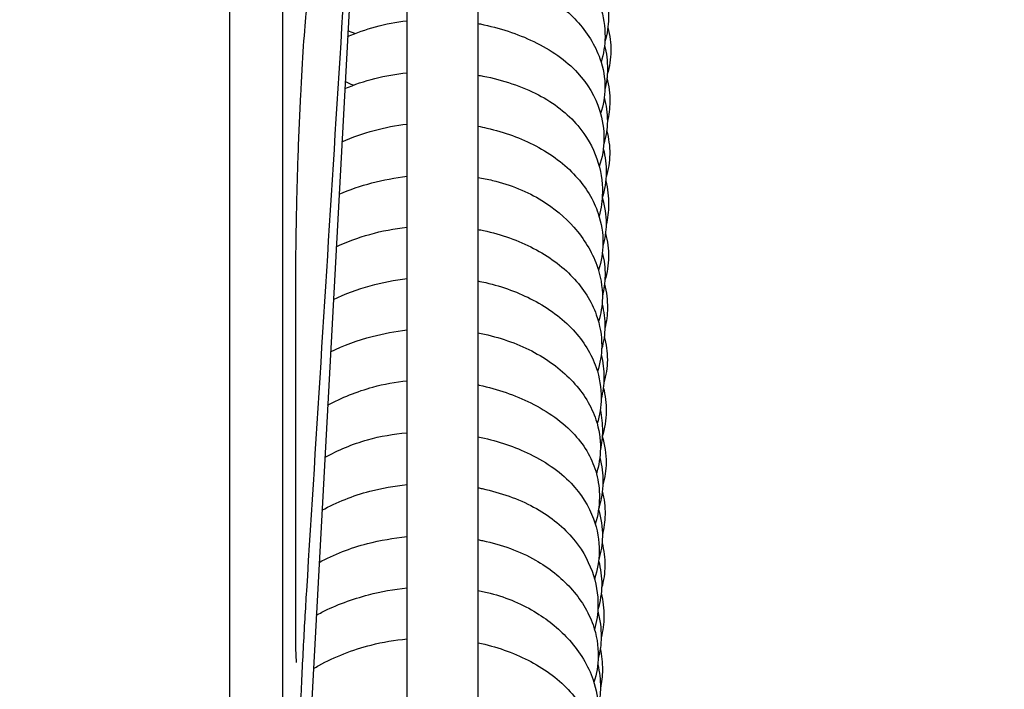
# Model space of a CAD drawing. Header units: millimetres. Extents: x 49320 to 60117, y -4209 to 20568.
# Tile 241 of 252: x 52407.92 to 52413.47, y 6186.42 to 6190.19. Entities that reach past the tile are written whole.
import ezdxf

# ---------------------------------------------------------------- set-up
doc = ezdxf.new("R2010")
doc.units = ezdxf.units.MM
doc.layers.add('_HD-KRESKOWANIE_PEŁNE', color=7, linetype='Continuous', lineweight=0, true_color=0xbfbfbf)
doc.layers.add('_mt_hatch żelbet', color=8, linetype='Continuous', lineweight=9)
doc.layers.add('_mt_widok', color=253, linetype='Continuous')
doc.layers.add('ARCATA', color=4, linetype='Continuous')

# ---------------------------------------------------------------- blocks, each defined once
blk = doc.blocks.new('WINDA 1 DZ')
at = {"layer": 'ARCATA', "color": 5, "true_color": 0x1414ff}
for p, q in [((172.525, 65.0677), (172.525, 88.1177)), ((172.525, 65.0696), (172.525, 88.1158)), ((172.825, 65.0677), (172.825, 88.1177)), ((173.525, 65.3942), (173.525, 87.7172)), ((173.925, 87.7172), (173.925, 65.3942)), ((173.3548, 74.8427), (172.825, 65.0677)), ((173.3548, 74.8427), (172.825, 65.0677))]:
    blk.add_line(p, q, dxfattribs=at)
blk.add_ellipse((172.795, 68.472), major_axis=(0.1, 0), ratio=0.79368, start_param=6.283081, end_param=6.283139, dxfattribs=at)
for points in [[(173.301, 74.167), (173.1866, 72.3354), (173.072, 70.5039), (172.9575, 68.6723)], [(173.301, 74.167), (173.1866, 72.3354), (173.072, 70.5039), (172.9575, 68.6723)], [(173.2301, 71.8145), (173.2171, 71.8197), (173.2043, 71.825), (173.1916, 71.8306)], [(173.2224, 71.5239), (173.2067, 71.5303), (173.1913, 71.537), (173.176, 71.544)], [(172.895, 70.3491), (172.895, 69.6476), (172.895, 69.0116), (172.895, 68.472)], [(172.895, 70.3491), (172.895, 69.6476), (172.895, 69.0116), (172.895, 68.472)]]:
    blk.add_open_spline(points, degree=3, dxfattribs=at)
for points, knots in [([(173.925, 72.4574), (173.9428, 72.4543), (173.9604, 72.4507), (174.0748, 72.4254), (174.1674, 72.3927), (174.3397, 72.3058), (174.4201, 72.2489), (174.5436, 72.1192), (174.5887, 72.045), (174.6335, 71.9122), (174.6427, 71.8536), (174.6414, 71.7482), (174.6341, 71.7002), (174.62, 71.6535)], [190.770908, 190.770908, 190.770908, 190.770908, 190.826468, 190.826468, 191.13655, 191.13655, 191.473567, 191.473567, 191.7979, 191.7979, 192.036615, 192.036615, 192.232659, 192.232659, 192.232659, 192.232659]), ([(173.925, 72.1659), (173.9451, 72.1626), (173.9651, 72.1588), (174.0902, 72.1316), (174.1909, 72.0947), (174.3562, 72.002), (174.4255, 71.9477), (174.5406, 71.8231), (174.5863, 71.7502), (174.6323, 71.6201), (174.6422, 71.5637), (174.641, 71.4596), (174.6325, 71.4109), (174.6172, 71.3639)], [184.589736, 184.589736, 184.589736, 184.589736, 184.652468, 184.652468, 184.988776, 184.988776, 185.296072, 185.296072, 185.620902, 185.620902, 185.848245, 185.848245, 186.046078, 186.046078, 186.046078, 186.046078]), ([(174.6445, 72.0339), (174.6563, 71.9905), (174.6623, 71.9459), (174.6613, 71.8577), (174.654, 71.8135), (174.6411, 71.7706)], [222.7773973, 222.7773973, 222.7773973, 222.7773973, 222.9583132, 222.9583132, 223.1374523, 223.1374523, 223.1374523, 223.1374523]), ([(172.9571, 71.9486), (172.9513, 71.895), (172.9453, 71.8247), (172.9338, 71.6611), (172.9283, 71.5653), (172.9181, 71.3589), (172.9135, 71.2454), (172.9056, 71.0159), (172.9024, 70.8969), (172.8976, 70.6681), (172.896, 70.5555), (172.8951, 70.4178), (172.895, 70.3827), (172.895, 70.3491)], [0, 0, 0, 0, 0.329832, 0.329832, 0.665076, 0.665076, 1.008703, 1.008703, 1.357547, 1.357547, 1.712613, 1.712613, 1.840215, 1.840215, 1.840215, 1.840215]), ([(172.9571, 71.9486), (172.9513, 71.895), (172.9453, 71.8247), (172.9338, 71.6611), (172.9283, 71.5653), (172.9181, 71.3589), (172.9135, 71.2454), (172.9056, 71.0159), (172.9024, 70.8969), (172.8976, 70.6681), (172.896, 70.5555), (172.8951, 70.4178), (172.895, 70.3827), (172.895, 70.3491)], [0, 0, 0, 0, 0.329832, 0.329832, 0.665076, 0.665076, 1.008703, 1.008703, 1.357547, 1.357547, 1.712613, 1.712613, 1.840215, 1.840215, 1.840215, 1.840215]), ([(173.1898, 71.7978), (173.2402, 71.8198), (173.2928, 71.8386), (173.4044, 71.8693), (173.4644, 71.8805), (173.525, 71.8874)], [177.655929, 177.655929, 177.655929, 177.655929, 177.8256757, 177.8256757, 178.0072348, 178.0072348, 178.0072348, 178.0072348]), ([(173.925, 71.8717), (173.9297, 71.8708), (173.9345, 71.8699), (174.0459, 71.8478), (174.1485, 71.8143), (174.3357, 71.7238), (174.4219, 71.6642), (174.5453, 71.5311), (174.5874, 71.4584), (174.6284, 71.3306), (174.6366, 71.2753), (174.6354, 71.1685), (174.6264, 71.1156), (174.6095, 71.0646)], [178.411726, 178.411726, 178.411726, 178.411726, 178.426634, 178.426634, 178.764602, 178.764602, 179.119954, 179.119954, 179.434551, 179.434551, 179.659555, 179.659555, 179.875061, 179.875061, 179.875061, 179.875061]), ([(174.658, 71.8485), (174.6697, 71.8049), (174.6756, 71.7601), (174.6745, 71.6722), (174.6674, 71.6284), (174.6545, 71.5858)], [247.5156885, 247.5156885, 247.5156885, 247.5156885, 247.6975933, 247.6975933, 247.8751433, 247.8751433, 247.8751433, 247.8751433]), ([(174.6392, 71.7485), (174.6507, 71.7041), (174.6562, 71.6586), (174.6552, 71.5757), (174.6504, 71.5374), (174.6414, 71.4997)], [216.5848692, 216.5848692, 216.5848692, 216.5848692, 216.7703498, 216.7703498, 216.9270551, 216.9270551, 216.9270551, 216.9270551]), ([(173.1739, 71.5044), (173.2282, 71.5277), (173.2853, 71.5471), (173.4027, 71.5767), (173.4636, 71.5873), (173.525, 71.5938)], [171.4626809, 171.4626809, 171.4626809, 171.4626809, 171.6448857, 171.6448857, 171.8290816, 171.8290816, 171.8290816, 171.8290816]), ([(173.925, 71.5806), (173.9346, 71.5789), (173.9441, 71.5772), (174.0653, 71.5536), (174.1728, 71.5181), (174.3541, 71.4239), (174.4314, 71.3641), (174.5371, 71.2385), (174.5734, 71.1741), (174.6177, 71.0466), (174.6281, 70.9825), (174.6267, 70.8746), (174.6205, 70.8294), (174.6085, 70.7853)], [172.232825, 172.232825, 172.232825, 172.232825, 172.262762, 172.262762, 172.615713, 172.615713, 172.949089, 172.949089, 173.231322, 173.231322, 173.49349, 173.49349, 173.678439, 173.678439, 173.678439, 173.678439]), ([(174.6528, 71.5655), (174.6643, 71.5212), (174.6697, 71.4759), (174.6688, 71.3933), (174.664, 71.3552), (174.6551, 71.3177)], [241.3199651, 241.3199651, 241.3199651, 241.3199651, 241.5045872, 241.5045872, 241.6606322, 241.6606322, 241.6606322, 241.6606322]), ([(174.6377, 71.454), (174.6496, 71.4106), (174.6557, 71.366), (174.6546, 71.2781), (174.6475, 71.2342), (174.6348, 71.1916)], [210.4076302, 210.4076302, 210.4076302, 210.4076302, 210.5884391, 210.5884391, 210.766355, 210.766355, 210.766355, 210.766355]), ([(173.1577, 71.2052), (173.2161, 71.2309), (173.2776, 71.2524), (173.4003, 71.2852), (173.4624, 71.2972), (173.525, 71.3048)], [165.263284, 165.263284, 165.263284, 165.263284, 165.4607341, 165.4607341, 165.6488174, 165.6488174, 165.6488174, 165.6488174]), ([(173.925, 71.2926), (173.942, 71.2894), (173.9589, 71.2859), (174.0746, 71.2595), (174.1691, 71.2253), (174.3394, 71.1354), (174.4161, 71.0775), (174.534, 70.9487), (174.578, 70.8765), (174.622, 70.746), (174.6308, 70.6887), (174.6295, 70.5814), (174.6211, 70.53), (174.6049, 70.4803)], [166.052669, 166.052669, 166.052669, 166.052669, 166.106076, 166.106076, 166.423483, 166.423483, 166.755226, 166.755226, 167.073599, 167.073599, 167.306545, 167.306545, 167.515709, 167.515709, 167.515709, 167.515709]), ([(174.6512, 71.2681), (174.663, 71.2245), (174.669, 71.1798), (174.6679, 71.0916), (174.6607, 71.0475), (174.6477, 71.0047)], [235.1465454, 235.1465454, 235.1465454, 235.1465454, 235.3280322, 235.3280322, 235.5068362, 235.5068362, 235.5068362, 235.5068362]), ([(174.6323, 71.1656), (174.6437, 71.121), (174.6492, 71.0755), (174.6481, 70.9829), (174.6407, 70.935), (174.6267, 70.8883)], [204.2193711, 204.2193711, 204.2193711, 204.2193711, 204.4052973, 204.4052973, 204.6011758, 204.6011758, 204.6011758, 204.6011758]), ([(173.1417, 70.9099), (173.2009, 70.9353), (173.2634, 70.9564), (173.3915, 70.9897), (173.458, 71.0022), (173.525, 71.0101)], [159.0669806, 159.0669806, 159.0669806, 159.0669806, 159.2665845, 159.2665845, 159.4681567, 159.4681567, 159.4681567, 159.4681567]), ([(173.925, 71.0035), (173.9529, 70.9989), (173.9805, 70.9935), (174.1092, 70.9629), (174.2052, 70.9236), (174.3558, 70.8307), (174.4166, 70.7793), (174.5237, 70.6584), (174.5679, 70.5857), (174.6167, 70.4502), (174.628, 70.3875), (174.6265, 70.2808), (174.619, 70.2354), (174.605, 70.1913)], [159.87053, 159.87053, 159.87053, 159.87053, 159.957276, 159.957276, 160.284573, 160.284573, 160.566246, 160.566246, 160.890808, 160.890808, 161.146025, 161.146025, 161.32862, 161.32862, 161.32862, 161.32862]), ([(174.646, 70.984), (174.6575, 70.9396), (174.663, 70.8942), (174.662, 70.8116), (174.6572, 70.7736), (174.6483, 70.7362)], [228.9522712, 228.9522712, 228.9522712, 228.9522712, 229.1374685, 229.1374685, 229.2930822, 229.2930822, 229.2930822, 229.2930822]), ([(174.6261, 70.8901), (174.6412, 70.8417), (174.649, 70.7915), (174.6479, 70.6996), (174.6414, 70.6575), (174.6297, 70.6164)], [198.0151646, 198.0151646, 198.0151646, 198.0151646, 198.2183205, 198.2183205, 198.3896601, 198.3896601, 198.3896601, 198.3896601]), ([(173.1256, 70.6128), (173.1859, 70.641), (173.2497, 70.6646), (173.3831, 70.702), (173.4538, 70.7156), (173.525, 70.7238)], [152.8680476, 152.8680476, 152.8680476, 152.8680476, 153.0750814, 153.0750814, 153.2889041, 153.2889041, 153.2889041, 153.2889041]), ([(173.925, 70.7107), (173.9355, 70.7087), (173.946, 70.7066), (174.0577, 70.6828), (174.1541, 70.6482), (174.3238, 70.5598), (174.3993, 70.5049), (174.5199, 70.3786), (174.5657, 70.3056), (174.6135, 70.172), (174.624, 70.1117), (174.6227, 70.004), (174.6145, 69.9554), (174.5996, 69.9085)], [153.692691, 153.692691, 153.692691, 153.692691, 153.725747, 153.725747, 154.048306, 154.048306, 154.369755, 154.369755, 154.693451, 154.693451, 154.93846, 154.93846, 155.135732, 155.135732, 155.135732, 155.135732]), ([(174.6445, 70.6876), (174.6563, 70.6442), (174.6623, 70.5996), (174.6613, 70.5114), (174.654, 70.4672), (174.6411, 70.4244)], [222.7773973, 222.7773973, 222.7773973, 222.7773973, 222.9583132, 222.9583132, 223.1374523, 223.1374523, 223.1374523, 223.1374523]), ([(174.6268, 70.5802), (174.6374, 70.5371), (174.6426, 70.4931), (174.6415, 70.4108), (174.6366, 70.3718), (174.6272, 70.3335)], [191.8568207, 191.8568207, 191.8568207, 191.8568207, 192.0366145, 192.0366145, 192.1961397, 192.1961397, 192.1961397, 192.1961397]), ([(173.1095, 70.3158), (173.1753, 70.3472), (173.2456, 70.3732), (173.3849, 70.4117), (173.4547, 70.4253), (173.525, 70.4336)], [146.6692787, 146.6692787, 146.6692787, 146.6692787, 146.8968258, 146.8968258, 147.1081411, 147.1081411, 147.1081411, 147.1081411]), ([(173.925, 70.42), (173.9399, 70.4171), (173.9546, 70.414), (174.0649, 70.3882), (174.1561, 70.3547), (174.3242, 70.2668), (174.4013, 70.2095), (174.5208, 70.081), (174.5658, 70.0083), (174.6115, 69.8759), (174.6209, 69.817), (174.6196, 69.7112), (174.612, 69.6629), (174.5975, 69.616)], [147.512061, 147.512061, 147.512061, 147.512061, 147.558811, 147.558811, 147.866492, 147.866492, 148.197464, 148.197464, 148.518855, 148.518855, 148.758275, 148.758275, 148.954679, 148.954679, 148.954679, 148.954679]), ([(174.6392, 70.4023), (174.6507, 70.3578), (174.6562, 70.3124), (174.6552, 70.2294), (174.6504, 70.1912), (174.6414, 70.1535)], [216.5848692, 216.5848692, 216.5848692, 216.5848692, 216.7703498, 216.7703498, 216.9270551, 216.9270551, 216.9270551, 216.9270551]), ([(174.6251, 70.2894), (174.6363, 70.2475), (174.642, 70.2044), (174.641, 70.1195), (174.6345, 70.0771), (174.6228, 70.0359)], [185.6740995, 185.6740995, 185.6740995, 185.6740995, 185.8482446, 185.8482446, 186.0206599, 186.0206599, 186.0206599, 186.0206599]), ([(173.0934, 70.0198), (173.1669, 70.0564), (173.2466, 70.0859), (173.3922, 70.1242), (173.4584, 70.1364), (173.525, 70.1437)], [140.4705579, 140.4705579, 140.4705579, 140.4705579, 140.7274319, 140.7274319, 140.9273336, 140.9273336, 140.9273336, 140.9273336]), ([(173.925, 70.1277), (173.9374, 70.1253), (173.9497, 70.1227), (174.0632, 70.0973), (174.1599, 70.0623), (174.3286, 69.9714), (174.4029, 69.9147), (174.5205, 69.7871), (174.5657, 69.714), (174.6083, 69.5847), (174.6166, 69.5298), (174.6154, 69.428), (174.6078, 69.3797), (174.5936, 69.3329)], [141.331685, 141.331685, 141.331685, 141.331685, 141.370799, 141.370799, 141.694723, 141.694723, 142.01826, 142.01826, 142.340555, 142.340555, 142.562936, 142.562936, 142.760091, 142.760091, 142.760091, 142.760091]), ([(174.6377, 70.1078), (174.6496, 70.0644), (174.6557, 70.0197), (174.6546, 69.9318), (174.6475, 69.888), (174.6348, 69.8454)], [210.4076302, 210.4076302, 210.4076302, 210.4076302, 210.5884391, 210.5884391, 210.766355, 210.766355, 210.766355, 210.766355]), ([(174.6204, 70.0057), (174.6313, 69.9625), (174.6365, 69.9183), (174.6355, 69.8346), (174.6302, 69.7942), (174.6201, 69.7547)], [179.4791518, 179.4791518, 179.4791518, 179.4791518, 179.6595552, 179.6595552, 179.8243514, 179.8243514, 179.8243514, 179.8243514]), ([(173.0771, 69.7193), (173.1563, 69.7621), (173.2429, 69.7974), (173.395, 69.839), (173.4598, 69.8508), (173.525, 69.8574)], [134.2693872, 134.2693872, 134.2693872, 134.2693872, 134.5531469, 134.5531469, 134.7481599, 134.7481599, 134.7481599, 134.7481599]), ([(173.925, 69.8346), (173.9275, 69.8341), (173.93, 69.8336), (174.036, 69.8106), (174.1351, 69.7764), (174.3194, 69.6848), (174.4056, 69.6241), (174.5304, 69.4878), (174.5728, 69.4111), (174.6053, 69.2889), (174.6108, 69.2436), (174.6099, 69.1483), (174.6019, 69.0976), (174.587, 69.0483)], [135.154014, 135.154014, 135.154014, 135.154014, 135.161918, 135.161918, 135.492199, 135.492199, 135.851189, 135.851189, 136.175964, 136.175964, 136.360734, 136.360734, 136.569208, 136.569208, 136.569208, 136.569208]), ([(174.6323, 69.8193), (174.6437, 69.7748), (174.6492, 69.7292), (174.6481, 69.6367), (174.6407, 69.5887), (174.6267, 69.542)], [204.2193711, 204.2193711, 204.2193711, 204.2193711, 204.4052973, 204.4052973, 204.6011758, 204.6011758, 204.6011758, 204.6011758]), ([(174.6152, 69.6945), (174.6237, 69.6542), (174.6278, 69.6134), (174.6268, 69.5387), (174.6231, 69.5041), (174.6159, 69.4699)], [173.325769, 173.325769, 173.325769, 173.325769, 173.4934896, 173.4934896, 173.6355337, 173.6355337, 173.6355337, 173.6355337]), ([(173.0612, 69.4246), (173.1355, 69.4663), (173.2173, 69.5007), (173.3742, 69.5448), (173.4495, 69.5579), (173.525, 69.5645)], [128.0744379, 128.0744379, 128.0744379, 128.0744379, 128.3434862, 128.3434862, 128.5696114, 128.5696114, 128.5696114, 128.5696114]), ([(174.6261, 69.5438), (174.6412, 69.4955), (174.649, 69.4452), (174.6479, 69.3534), (174.6414, 69.3112), (174.6297, 69.2702)], [198.0151646, 198.0151646, 198.0151646, 198.0151646, 198.2183205, 198.2183205, 198.3896601, 198.3896601, 198.3896601, 198.3896601]), ([(173.925, 69.5414), (174.023, 69.5216), (174.1172, 69.4914), (174.2981, 69.4072), (174.3848, 69.3487), (174.5077, 69.2193), (174.5506, 69.1503), (174.5988, 69.0189), (174.6098, 68.9562), (174.6085, 68.8424), (174.5994, 68.7901), (174.5827, 68.7396)], [128.97544, 128.97544, 128.97544, 128.97544, 129.285466, 129.285466, 129.6375, 129.6375, 129.942926, 129.942926, 130.197678, 130.197678, 130.411067, 130.411067, 130.411067, 130.411067]), ([(174.6127, 69.4242), (174.6249, 69.3786), (174.6307, 69.332), (174.6295, 69.2365), (174.6215, 69.1865), (174.6062, 69.138)], [167.1165704, 167.1165704, 167.1165704, 167.1165704, 167.3065446, 167.3065446, 167.510173, 167.510173, 167.510173, 167.510173]), ([(173.0451, 69.1276), (173.1278, 69.173), (173.2198, 69.2094), (173.3831, 69.2525), (173.4538, 69.2651), (173.525, 69.2723)], [121.8771319, 121.8771319, 121.8771319, 121.8771319, 122.1757549, 122.1757549, 122.3892004, 122.3892004, 122.3892004, 122.3892004]), ([(173.925, 69.2542), (173.9332, 69.2526), (173.9413, 69.2509), (174.0532, 69.2268), (174.1526, 69.1919), (174.3241, 69.1001), (174.3981, 69.0416), (174.5055, 68.917), (174.5442, 68.8511), (174.5917, 68.7201), (174.6031, 68.6543), (174.6016, 68.5447), (174.5951, 68.4996), (174.5826, 68.4556)], [122.793783, 122.793783, 122.793783, 122.793783, 122.81963, 122.81963, 123.150351, 123.150351, 123.475122, 123.475122, 123.766975, 123.766975, 124.035941, 124.035941, 124.219867, 124.219867, 124.219867, 124.219867]), ([(174.6268, 69.234), (174.6374, 69.1908), (174.6426, 69.1468), (174.6415, 69.0646), (174.6366, 69.0256), (174.6272, 68.9872)], [191.8568207, 191.8568207, 191.8568207, 191.8568207, 192.0366145, 192.0366145, 192.1961397, 192.1961397, 192.1961397, 192.1961397]), ([(174.6054, 69.1324), (174.6202, 69.0823), (174.6279, 69.0305), (174.6265, 68.9362), (174.6196, 68.8924), (174.6065, 68.8499)], [160.9350438, 160.9350438, 160.9350438, 160.9350438, 161.1460248, 161.1460248, 161.3219197, 161.3219197, 161.3219197, 161.3219197]), ([(173.0291, 68.8327), (173.1122, 68.8787), (173.2055, 68.9145), (173.3741, 68.9582), (173.4494, 68.9712), (173.525, 68.9784)], [115.6827389, 115.6827389, 115.6827389, 115.6827389, 115.9838677, 115.9838677, 116.2106684, 116.2106684, 116.2106684, 116.2106684]), ([(173.925, 68.9615), (173.9339, 68.9598), (173.9428, 68.9581), (174.059, 68.9336), (174.1619, 68.8964), (174.3263, 68.8029), (174.3937, 68.749), (174.5046, 68.6266), (174.5483, 68.5554), (174.5945, 68.4236), (174.6046, 68.3633), (174.6032, 68.2549), (174.5951, 68.2052), (174.5794, 68.1572)], [116.614782, 116.614782, 116.614782, 116.614782, 116.642772, 116.642772, 116.984527, 116.984527, 117.285795, 117.285795, 117.601144, 117.601144, 117.84606, 117.84606, 118.047468, 118.047468, 118.047468, 118.047468]), ([(174.6251, 68.9431), (174.6363, 68.9012), (174.642, 68.8581), (174.641, 68.7733), (174.6345, 68.7309), (174.6228, 68.6896)], [185.6740995, 185.6740995, 185.6740995, 185.6740995, 185.8482446, 185.8482446, 186.0206599, 186.0206599, 186.0206599, 186.0206599]), ([(174.6057, 68.8425), (174.6178, 68.7976), (174.6238, 68.7514), (174.6227, 68.6597), (174.6152, 68.6132), (174.6014, 68.5681)], [154.7507735, 154.7507735, 154.7507735, 154.7507735, 154.9384596, 154.9384596, 155.1275119, 155.1275119, 155.1275119, 155.1275119]), ([(172.9575, 68.6723), (172.9512, 68.5718), (172.9448, 68.4601), (172.9329, 68.2333), (172.9272, 68.1151), (172.917, 67.8863), (172.9124, 67.7727), (172.9047, 67.5637), (172.9016, 67.4657), (172.8971, 67.2976), (172.8956, 67.2255), (172.895, 67.1576), (172.895, 67.1445), (172.895, 67.1327)], [0, 0, 0, 0, 0.34879, 0.34879, 0.694603, 0.694603, 1.041825, 1.041825, 1.392858, 1.392858, 1.748786, 1.748786, 1.843881, 1.843881, 1.843881, 1.843881]), ([(173.0129, 68.5351), (173.0232, 68.5408), (173.0336, 68.5464), (173.1258, 68.5937), (173.2156, 68.6268), (173.3785, 68.6689), (173.4515, 68.6821), (173.525, 68.6898)], [109.4836601, 109.4836601, 109.4836601, 109.4836601, 109.5207315, 109.5207315, 109.8101939, 109.8101939, 110.0307313, 110.0307313, 110.0307313, 110.0307313]), ([(173.925, 68.6754), (173.9485, 68.6709), (173.9717, 68.6657), (174.0898, 68.6348), (174.179, 68.5961), (174.3271, 68.5047), (174.3897, 68.4523), (174.5012, 68.3275), (174.5475, 68.2514), (174.5932, 68.1174), (174.6031, 68.0604), (174.6016, 67.9584), (174.5934, 67.912), (174.5784, 67.8674)], [110.434173, 110.434173, 110.434173, 110.434173, 110.508003, 110.508003, 110.818492, 110.818492, 111.107466, 111.107466, 111.446339, 111.446339, 111.677281, 111.677281, 111.86314, 111.86314, 111.86314, 111.86314]), ([(174.6204, 68.6595), (174.6313, 68.6162), (174.6365, 68.572), (174.6355, 68.4883), (174.6302, 68.448), (174.6201, 68.4084)], [179.4791518, 179.4791518, 179.4791518, 179.4791518, 179.6595552, 179.6595552, 179.8243514, 179.8243514, 179.8243514, 179.8243514]), ([(174.6008, 68.5581), (174.6143, 68.5103), (174.6208, 68.4612), (174.6197, 68.3721), (174.6141, 68.3311), (174.6035, 68.2909)], [148.5582985, 148.5582985, 148.5582985, 148.5582985, 148.7582747, 148.7582747, 148.9252717, 148.9252717, 148.9252717, 148.9252717]), ([(172.895, 68.4719), (172.895, 68.4001), (172.8959, 68.3427), (172.8984, 68.2907), (172.8994, 68.2784), (172.9003, 68.2706), (172.9005, 68.2693), (172.9005, 68.2693)], [0, 0, 0, 0, 0.3569876, 0.3569876, 0.515867, 0.515867, 0.5692567, 0.5692567, 0.5692567, 0.5692567]), ([(172.9967, 68.2345), (173.0066, 68.2404), (173.0167, 68.2462), (173.1171, 68.3015), (173.218, 68.3411), (173.3883, 68.3839), (173.4565, 68.3955), (173.525, 68.402)], [103.2826137, 103.2826137, 103.2826137, 103.2826137, 103.3196264, 103.3196264, 103.6464206, 103.6464206, 103.8515975, 103.8515975, 103.8515975, 103.8515975]), ([(173.925, 68.3804), (173.9383, 68.3776), (173.9514, 68.3746), (174.0631, 68.3471), (174.1567, 68.3109), (174.3242, 68.2179), (174.3992, 68.1585), (174.5107, 68.028), (174.551, 67.9564), (174.5894, 67.8325), (174.5973, 67.7807), (174.5961, 67.6818), (174.5881, 67.6338), (174.5734, 67.5873)], [104.256821, 104.256821, 104.256821, 104.256821, 104.298885, 104.298885, 104.617875, 104.617875, 104.948901, 104.948901, 105.26136, 105.26136, 105.471503, 105.471503, 105.666733, 105.666733, 105.666733, 105.666733]), ([(174.6152, 68.3482), (174.6237, 68.308), (174.6278, 68.2672), (174.6268, 68.1924), (174.6231, 68.1578), (174.6159, 68.1236)], [173.325769, 173.325769, 173.325769, 173.325769, 173.4934896, 173.4934896, 173.6355337, 173.6355337, 173.6355337, 173.6355337]), ([(174.601, 68.2567), (174.6115, 68.2147), (174.6165, 68.1719), (174.6156, 68.0925), (174.6109, 68.0552), (174.6022, 68.0185)], [142.3887427, 142.3887427, 142.3887427, 142.3887427, 142.5629359, 142.5629359, 142.7155695, 142.7155695, 142.7155695, 142.7155695])]:
    blk.add_open_spline(points, degree=3, knots=knots, dxfattribs=at)

msp = doc.modelspace()

# ---------------------------------------------------------------- hatches: boundary and pattern name
at = {"layer": '_HD-KRESKOWANIE_PEŁNE', "ltscale": 1.5, "transparency": 33554687}
h = msp.add_hatch(color=256, dxfattribs=at)
h.dxf.hatch_style = 1
edge = h.paths.add_edge_path()
edge.add_line((52409.8828, 5849.3016), (52467.0763, 5849.3016))
edge.add_line((52467.0763, 5849.3016), (52502.0763, 5849.3016))
edge.add_line((52502.0763, 5849.3016), (52538.0763, 5849.3016))
edge.add_line((52538.0763, 5849.3016), (52553.0763, 5849.3016))
edge.add_line((52553.0763, 5849.3016), (52595.5763, 5849.3016))
edge.add_line((52595.5763, 5849.3016), (52595.5763, 5861.3016))
edge.add_line((52595.5763, 5861.3016), (52595.5763, 5866.8016))
edge.add_line((52595.5763, 5866.8016), (52595.5763, 5884.3016))
edge.add_line((52595.5763, 5884.3016), (52593.5763, 5884.3016))
edge.add_line((52593.5763, 5884.3016), (52583.5763, 5884.3016))
edge.add_line((52583.5763, 5884.3016), (52491.5763, 5884.3016))
edge.add_line((52491.5763, 5884.3016), (52491.5763, 6047.1428))
edge.add_line((52491.5763, 6047.1428), (52491.5763, 6103.3016))
edge.add_line((52491.5763, 6103.3016), (52491.5763, 6113.3016))
edge.add_line((52491.5763, 6113.3016), (52491.5763, 6501.3016))
edge.add_line((52491.5763, 6501.3016), (52545.5763, 6501.3016))
edge.add_line((52545.5763, 6501.3016), (52548.5763, 6501.3016))
edge.add_line((52548.5763, 6501.3016), (52548.5763, 6501.4676))
edge.add_line((52548.5763, 6501.4676), (52548.5763, 6516.3016))
edge.add_line((52548.5763, 6516.3016), (52548.5763, 6528.3016))
edge.add_line((52548.5763, 6528.3016), (52548.5763, 6544.3016))
edge.add_line((52548.5763, 6544.3016), (52548.5763, 6550.3016))
edge.add_line((52548.5763, 6550.3016), (52548.5763, 6556.3016))
edge.add_line((52548.5763, 6556.3016), (52545.5763, 6556.3016))
edge.add_line((52545.5763, 6556.3016), (52418.5763, 6556.3016))
edge.add_line((52418.5763, 6556.3016), (52415.5763, 6556.3016))
edge.add_line((52415.5763, 6556.3016), (52415.5763, 6550.3016))
edge.add_line((52415.5763, 6550.3016), (52415.5763, 6544.3016))
edge.add_line((52415.5763, 6544.3016), (52415.5763, 6528.3016))
edge.add_line((52415.5763, 6528.3016), (52415.5763, 6516.3016))
edge.add_line((52415.5763, 6516.3016), (52415.5763, 6501.3016))
edge.add_line((52415.5763, 6501.3016), (52418.5763, 6501.3016))
edge.add_line((52418.5763, 6501.3016), (52479.5763, 6501.3016))
edge.add_line((52479.5763, 6501.3016), (52479.5763, 6151.9174))
edge.add_line((52479.5763, 6151.9174), (52479.5763, 6113.3016))
edge.add_line((52479.5763, 6113.3016), (52477.5763, 6113.3016))
edge.add_line((52477.5763, 6113.3016), (52477.5763, 6105.3016))
edge.add_line((52477.5763, 6105.3016), (52477.5763, 6047.1428))
edge.add_line((52477.5763, 6047.1428), (52477.5763, 6004.3016))
edge.add_line((52477.5763, 6004.3016), (52477.5763, 5966.3016))
edge.add_line((52477.5763, 5966.3016), (52477.5763, 5885.3016))
edge.add_line((52477.5763, 5885.3016), (52477.5763, 5884.3016))
edge.add_line((52477.5763, 5884.3016), (52411.0763, 5884.3016))
edge.add_line((52411.0763, 5884.3016), (52411.0763, 5849.3016))
at = {"layer": '_mt_hatch żelbet', "ltscale": 2, "transparency": 33554687}
h = msp.add_hatch(dxfattribs=at)
h.set_pattern_fill('ANSI36', color=8)
h.set_pattern_definition([(45, (55916.924, 9594.0647), (1.683798, 6.173926), [7.9375, -1.5875, 0, -1.5875])])
edge = h.paths.add_edge_path()
edge.add_line((52283.3224, 6133.3016), (52251.5763, 6133.3016))
edge.add_line((52251.5763, 6133.3016), (52251.5763, 6215.7016))
edge.add_line((52251.5763, 6215.7016), (52249.7263, 6215.7016))
edge.add_line((52249.7263, 6215.7016), (52249.6763, 6215.7516))
edge.add_arc((52249.6263, 6215.7516), 0.05, 0, 90)
edge.add_line((52249.6263, 6215.8016), (52247.1263, 6215.8016))
edge.add_line((52247.1263, 6215.8016), (52247.1263, 6215.7266))
edge.add_line((52247.1263, 6215.7266), (52247.1013, 6215.7016))
edge.add_line((52247.1013, 6215.7016), (52246.9013, 6215.7016))
edge.add_line((52246.9013, 6215.7016), (52246.8763, 6215.7266))
edge.add_line((52246.8763, 6215.7266), (52246.8763, 6215.8016))
edge.add_line((52246.8763, 6215.8016), (52246.8263, 6215.8016))
edge.add_line((52246.8263, 6215.8016), (52246.8263, 6216.8016))
edge.add_line((52246.8263, 6216.8016), (52246.8763, 6216.8016))
edge.add_line((52246.8763, 6216.8016), (52246.8763, 6216.8766))
edge.add_line((52246.8763, 6216.8766), (52246.9013, 6216.9016))
edge.add_line((52246.9013, 6216.9016), (52247.1013, 6216.9016))
edge.add_line((52247.1013, 6216.9016), (52247.1263, 6216.8766))
edge.add_line((52247.1263, 6216.8766), (52247.1263, 6216.8016))
edge.add_line((52247.1263, 6216.8016), (52249.6263, 6216.8016))
edge.add_arc((52249.6263, 6216.8516), 0.05, 270, 360)
edge.add_line((52249.6763, 6216.8516), (52249.7263, 6216.9016))
edge.add_line((52249.7263, 6216.9016), (52251.5763, 6216.9016))
edge.add_line((52251.5763, 6216.9016), (52251.5763, 6223.7016))
edge.add_line((52251.5763, 6223.7016), (52249.7263, 6223.7016))
edge.add_line((52249.7263, 6223.7016), (52249.6763, 6223.7516))
edge.add_arc((52249.6263, 6223.7516), 0.05, 0, 90)
edge.add_line((52249.6263, 6223.8016), (52247.1263, 6223.8016))
edge.add_line((52247.1263, 6223.8016), (52247.1263, 6223.7266))
edge.add_line((52247.1263, 6223.7266), (52247.1013, 6223.7016))
edge.add_line((52247.1013, 6223.7016), (52246.9013, 6223.7016))
edge.add_line((52246.9013, 6223.7016), (52246.8763, 6223.7266))
edge.add_line((52246.8763, 6223.7266), (52246.8763, 6223.8016))
edge.add_line((52246.8763, 6223.8016), (52246.8263, 6223.8016))
edge.add_line((52246.8263, 6223.8016), (52246.8263, 6223.6766))
edge.add_arc((52246.8013, 6223.6766), 0.025, 270, 360, ccw=False)
edge.add_line((52246.8013, 6223.6516), (52245.4513, 6223.6516))
edge.add_arc((52245.4513, 6223.6766), 0.025, 180, 270, ccw=False)
edge.add_line((52245.4263, 6223.6987), (52245.4263, 6223.7977))
edge.add_line((52245.4263, 6223.7977), (52244.1918, 6223.7016))
edge.add_arc((52244.1763, 6223.901), 0.2, 180, 274.4517, ccw=False)
edge.add_line((52243.9763, 6223.901), (52243.9763, 6224.7022))
edge.add_arc((52244.1763, 6224.7022), 0.2, 85.5483, 180, ccw=False)
edge.add_line((52244.1918, 6224.9016), (52245.4263, 6224.8055))
edge.add_line((52245.4263, 6224.8055), (52245.4263, 6224.926))
edge.add_arc((52245.4513, 6224.9266), 0.025, 90, 180, ccw=False)
edge.add_line((52245.4513, 6224.9516), (52246.8013, 6224.9516))
edge.add_arc((52246.8013, 6224.9266), 0.025, 0, 90, ccw=False)
edge.add_line((52246.8263, 6224.9266), (52246.8263, 6224.8016))
edge.add_line((52246.8263, 6224.8016), (52246.8763, 6224.8016))
edge.add_line((52246.8763, 6224.8016), (52246.8763, 6224.8766))
edge.add_line((52246.8763, 6224.8766), (52246.9013, 6224.9016))
edge.add_line((52246.9013, 6224.9016), (52247.1013, 6224.9016))
edge.add_line((52247.1013, 6224.9016), (52247.1263, 6224.8766))
edge.add_line((52247.1263, 6224.8766), (52247.1263, 6224.8016))
edge.add_line((52247.1263, 6224.8016), (52249.6263, 6224.8016))
edge.add_arc((52249.6263, 6224.8516), 0.05, 270, 360)
edge.add_line((52249.6763, 6224.8516), (52249.7263, 6224.9016))
edge.add_line((52249.7263, 6224.9016), (52251.5763, 6224.9016))
edge.add_line((52251.5763, 6224.9016), (52251.5763, 6290.0516))
edge.add_line((52251.5763, 6290.0516), (52249.7263, 6290.0516))
edge.add_line((52249.7263, 6290.0516), (52249.6763, 6290.1016))
edge.add_arc((52249.6263, 6290.1016), 0.05, 0, 90)
edge.add_line((52249.6263, 6290.1516), (52247.1263, 6290.1516))
edge.add_line((52247.1263, 6290.1516), (52247.1263, 6290.0766))
edge.add_line((52247.1263, 6290.0766), (52247.1013, 6290.0516))
edge.add_line((52247.1013, 6290.0516), (52246.9013, 6290.0516))
edge.add_line((52246.9013, 6290.0516), (52246.8763, 6290.0766))
edge.add_line((52246.8763, 6290.0766), (52246.8763, 6290.1516))
edge.add_line((52246.8763, 6290.1516), (52246.8263, 6290.1516))
edge.add_line((52246.8263, 6290.1516), (52246.8263, 6290.0266))
edge.add_arc((52246.8013, 6290.0266), 0.025, 270, 360, ccw=False)
edge.add_line((52246.8013, 6290.0016), (52245.4513, 6290.0016))
edge.add_arc((52245.4513, 6290.0266), 0.025, 180, 270, ccw=False)
edge.add_line((52245.4263, 6290.0266), (52245.4263, 6290.1477))
edge.add_line((52245.4263, 6290.1477), (52244.6918, 6290.0516))
edge.add_arc((52244.6763, 6290.251), 0.2, 180, 274.4517, ccw=False)
edge.add_line((52244.4763, 6290.251), (52244.4763, 6291.0522))
edge.add_arc((52244.6763, 6291.0522), 0.2, 85.5483, 180, ccw=False)
edge.add_line((52244.6918, 6291.2516), (52245.4263, 6291.1555))
edge.add_line((52245.4263, 6291.1555), (52245.4263, 6291.2766))
edge.add_arc((52245.4513, 6291.2766), 0.025, 90, 180, ccw=False)
edge.add_line((52245.4513, 6291.3016), (52246.8013, 6291.3016))
edge.add_arc((52246.8013, 6291.2766), 0.025, 0, 90, ccw=False)
edge.add_line((52246.8263, 6291.2766), (52246.8263, 6291.1516))
edge.add_line((52246.8263, 6291.1516), (52246.8763, 6291.1516))
edge.add_line((52246.8763, 6291.1516), (52246.8763, 6291.2266))
edge.add_line((52246.8763, 6291.2266), (52246.9013, 6291.2516))
edge.add_line((52246.9013, 6291.2516), (52247.1013, 6291.2516))
edge.add_line((52247.1013, 6291.2516), (52247.1263, 6291.2266))
edge.add_line((52247.1263, 6291.2266), (52247.1263, 6291.1516))
edge.add_line((52247.1263, 6291.1516), (52249.6263, 6291.1516))
edge.add_arc((52249.6263, 6291.2016), 0.05, 270, 360)
edge.add_line((52249.6763, 6291.2016), (52249.7263, 6291.2516))
edge.add_line((52249.7263, 6291.2516), (52251.5763, 6291.2516))
edge.add_line((52251.5763, 6291.2516), (52251.5763, 6300.1516))
edge.add_line((52251.5763, 6300.1516), (52249.7263, 6300.1516))
edge.add_line((52249.7263, 6300.1516), (52249.6763, 6300.2016))
edge.add_arc((52249.6263, 6300.2016), 0.05, 0, 90)
edge.add_line((52249.6263, 6300.2516), (52247.1263, 6300.2516))
edge.add_line((52247.1263, 6300.2516), (52247.1263, 6300.1766))
edge.add_line((52247.1263, 6300.1766), (52247.1013, 6300.1516))
edge.add_line((52247.1013, 6300.1516), (52246.9013, 6300.1516))
edge.add_line((52246.9013, 6300.1516), (52246.8763, 6300.1766))
edge.add_line((52246.8763, 6300.1766), (52246.8763, 6300.2516))
edge.add_line((52246.8763, 6300.2516), (52246.8263, 6300.2516))
edge.add_line((52246.8263, 6300.2516), (52246.8263, 6300.1266))
edge.add_arc((52246.8013, 6300.1266), 0.025, 270, 360, ccw=False)
edge.add_line((52246.8013, 6300.1016), (52246.4455, 6300.1016))
edge.add_spline(control_points=[(52246.4364, 6300.1126), (52246.4364, 6300.1126), (52246.4363, 6300.1126), (52246.4357, 6300.1129), (52246.4348, 6300.1132), (52246.4317, 6300.1142), (52246.4291, 6300.1149), (52246.4222, 6300.1165), (52246.4176, 6300.1174), (52246.4069, 6300.1189), (52246.4009, 6300.1195), (52246.3886, 6300.1203), (52246.3824, 6300.1206), (52246.3763, 6300.1206)], knot_values=[0.024008, 0.024008, 0.024008, 0.024008, 0.028269, 0.028269, 0.039404, 0.039404, 0.055597, 0.055597, 0.075883, 0.075883, 0.097542, 0.097542, 0.117485, 0.117485, 0.117485, 0.117485], degree=3, periodic=0)
edge.add_line((52246.3763, 6300.1206), (52245.5763, 6300.1206))
edge.add_spline(control_points=[(52245.5763, 6300.1033), (52245.5705, 6300.1033), (52245.5646, 6300.1033), (52245.5452, 6300.1035), (52245.5321, 6300.1038), (52245.5073, 6300.105), (52245.4957, 6300.1059), (52245.4748, 6300.1087), (52245.4654, 6300.1105), (52245.4509, 6300.1159), (52245.4454, 6300.1185), (52245.4364, 6300.126), (52245.4329, 6300.1299), (52245.4277, 6300.1398), (52245.4263, 6300.1457), (52245.4263, 6300.1512)], knot_values=[0, 0, 0, 0, 0.0173, 0.0173, 0.057137, 0.057137, 0.096974, 0.096974, 0.13681, 0.13681, 0.163111, 0.163111, 0.180869, 0.180869, 0.199184, 0.199184, 0.199184, 0.199184], degree=3, periodic=0)
edge.add_line((52245.4263, 6300.1512), (52245.4263, 6300.2477))
edge.add_line((52245.4263, 6300.2477), (52244.6918, 6300.1516))
edge.add_arc((52244.6763, 6300.351), 0.2, 180, 274.4517, ccw=False)
edge.add_line((52244.4763, 6300.351), (52244.4763, 6301.1522))
edge.add_arc((52244.6763, 6301.1522), 0.2, 85.5483, 180, ccw=False)
edge.add_line((52244.6918, 6301.3516), (52245.4263, 6301.2555))
edge.add_line((52245.4263, 6301.2555), (52245.4263, 6301.3766))
edge.add_arc((52245.4513, 6301.3766), 0.025, 90, 180, ccw=False)
edge.add_line((52245.4513, 6301.4016), (52246.8013, 6301.4016))
edge.add_arc((52246.8013, 6301.3766), 0.025, 0, 90, ccw=False)
edge.add_line((52246.8263, 6301.3766), (52246.8263, 6301.2516))
edge.add_line((52246.8263, 6301.2516), (52246.8763, 6301.2516))
edge.add_line((52246.8763, 6301.2516), (52246.8763, 6301.3266))
edge.add_line((52246.8763, 6301.3266), (52246.9013, 6301.3516))
edge.add_line((52246.9013, 6301.3516), (52247.1013, 6301.3516))
edge.add_line((52247.1013, 6301.3516), (52247.1263, 6301.3266))
edge.add_line((52247.1263, 6301.3266), (52247.1263, 6301.2516))
edge.add_line((52247.1263, 6301.2516), (52249.6263, 6301.2516))
edge.add_arc((52249.6263, 6301.3016), 0.05, 270, 360)
edge.add_line((52249.6763, 6301.3016), (52249.7263, 6301.3516))
edge.add_line((52249.7263, 6301.3516), (52251.5763, 6301.3516))
edge.add_line((52251.5763, 6301.3516), (52251.5763, 6327.3016))
edge.add_line((52251.5763, 6327.3016), (52283.3224, 6327.3016))
edge.add_line((52283.3224, 6327.3016), (52283.3224, 6342.201))
edge.add_line((52283.3224, 6342.201), (52236.5763, 6342.201))
edge.add_line((52236.5763, 6342.201), (52236.5763, 6118.3016))
edge.add_line((52236.5763, 6118.3016), (52283.3224, 6118.3016))
edge.add_line((52283.3224, 6118.3015), (52283.3224, 6133.3016))
h.paths.add_polyline_path([(52431.5763, 6342.201), (52283.3224, 6342.201), (52283.3224, 6327.3016), (52416.5763, 6327.3016), (52416.5713, 6227.2016), (52416.5713, 6228.1016), (52415.3013, 6228.1016), (52414.9013, 6228.1016), (52415.9013, 6227.1016), (52415.9013, 6213.5016), (52414.9013, 6212.5016), (52415.3013, 6212.5016), (52416.5713, 6212.5016), (52416.5763, 6213.4016), (52416.5763, 6144.3016), (52431.5763, 6129.3016)])
h.paths.add_polyline_path([(52396.7763, 6141.6552), (52436.3763, 6141.6552), (52434.3763, 6141.6552), (52394.7763, 6141.6552)])
h.paths.add_polyline_path([(52431.5763, 6118.3016), (52431.5763, 6129.3016), (52416.5763, 6144.3016), (52416.5763, 6133.3016), (52409.5763, 6133.3016), (52409.5763, 6118.3016)])
edge = h.paths.add_edge_path(flags=16)
edge.add_spline(control_points=[(52245.438, 6216.9139), (52245.4384, 6216.9144), (52245.4388, 6216.9149), (52245.4455, 6216.9215), (52245.4525, 6216.9257), (52245.4601, 6216.9289)], knot_values=[0.127222, 0.127222, 0.127222, 0.127222, 0.129604, 0.129604, 0.161729, 0.161729, 0.161729, 0.161729], degree=3, periodic=0)
edge = h.paths.add_edge_path(flags=16)
edge.add_arc((52244.1763, 6215.901), 0.2, 180, 274.4517, ccw=False)
edge.add_line((52243.9763, 6215.901), (52243.9763, 6216.7022))
edge.add_arc((52244.1763, 6216.7022), 0.2, 85.5483, 180, ccw=False)
edge.add_line((52244.1918, 6216.9016), (52245.4263, 6216.8055))
edge.add_line((52245.4263, 6216.8055), (52245.4263, 6216.2049))
edge.add_spline(control_points=[(52245.4263, 6216.2049), (52245.4263, 6216.2043), (52245.4263, 6216.2038), (52245.4265, 6216.1878), (52245.4288, 6216.1722), (52245.4382, 6216.1426), (52245.4451, 6216.1286), (52245.4607, 6216.107), (52245.4681, 6216.0988), (52245.4763, 6216.0916)], knot_values=[0.091168, 0.091168, 0.091168, 0.091168, 0.092523, 0.092523, 0.132421, 0.132421, 0.171812, 0.171812, 0.199493, 0.199493, 0.199493, 0.199493], degree=3, periodic=0)
edge.add_spline(control_points=[(52245.4763, 6216.0916), (52245.4797, 6216.0886), (52245.4833, 6216.0858), (52245.4999, 6216.0739), (52245.5142, 6216.0667), (52245.5444, 6216.0571), (52245.5605, 6216.0547), (52245.5763, 6216.0547)], knot_values=[0, 0, 0, 0, 0.011492, 0.011492, 0.051269, 0.051269, 0.091168, 0.091168, 0.091168, 0.091168], degree=3, periodic=0)
edge.add_line((52245.5763, 6216.0547), (52246.3763, 6216.0547))
edge.add_spline(control_points=[(52246.3763, 6216.0547), (52246.3767, 6216.0547), (52246.3771, 6216.0547), (52246.3826, 6216.0546), (52246.3877, 6216.0537), (52246.3975, 6216.0506), (52246.4022, 6216.0484), (52246.4106, 6216.0426), (52246.4143, 6216.0392), (52246.4203, 6216.0315), (52246.4226, 6216.0274), (52246.4256, 6216.0192), (52246.4263, 6216.015), (52246.4263, 6216.011)], knot_values=[0, 0, 0, 0, 0.001746, 0.001746, 0.02414, 0.02414, 0.046992, 0.046992, 0.070489, 0.070489, 0.093985, 0.093985, 0.117481, 0.117481, 0.117481, 0.117481], degree=3, periodic=0)
edge.add_spline(control_points=[(52246.4263, 6216.0052), (52246.4263, 6215.9999), (52246.4251, 6215.9943), (52246.4199, 6215.9841), (52246.4161, 6215.9795), (52246.4072, 6215.9723), (52246.4016, 6215.9693), (52246.3893, 6215.9652), (52246.3826, 6215.9642), (52246.3763, 6215.9642)], knot_values=[-0.075489, -0.075489, -0.075489, -0.075489, -0.056592, -0.056592, -0.037695, -0.037695, -0.018848, -0.018848, 0, 0, 0, 0], degree=3, periodic=0)
edge.add_line((52246.3763, 6215.9642), (52245.5763, 6215.9642))
edge.add_spline(control_points=[(52245.5763, 6215.9642), (52245.5575, 6215.9642), (52245.5375, 6215.9612), (52245.5008, 6215.9493), (52245.484, 6215.9404), (52245.4569, 6215.9201), (52245.4451, 6215.9072), (52245.4298, 6215.8808), (52245.4263, 6215.8674), (52245.4263, 6215.8558)], knot_values=[0.959969, 0.959969, 0.959969, 0.959969, 1.016264, 1.016264, 1.07256, 1.07256, 1.132171, 1.132171, 1.191783, 1.191783, 1.191783, 1.191783], degree=3, periodic=0)
edge.add_line((52245.4263, 6215.8558), (52245.4263, 6215.8152))
edge.add_line((52245.4263, 6215.7977), (52244.1918, 6215.7016))
h.paths.add_polyline_path([(52424.0558, 6214.6016, -0.437158), (52424.2713, 6214.4022), (52424.2713, 6213.601, -0.437158), (52424.0558, 6213.4016), (52422.8213, 6213.4977), (52422.8213, 6213.3766, -0.414214), (52422.7963, 6213.3516), (52421.4463, 6213.3516, -0.414214), (52421.4213, 6213.3766), (52421.4213, 6213.5016), (52421.3713, 6213.5016), (52421.3713, 6213.4266), (52421.3463, 6213.4016), (52421.1463, 6213.4016), (52421.1213, 6213.4266), (52421.1213, 6213.5016), (52418.6213, 6213.5016, 0.414214), (52418.5713, 6213.4516), (52418.5213, 6213.4016), (52418.5213, 6214.6016), (52418.5713, 6214.5516, 0.414214), (52418.6213, 6214.5016), (52421.1213, 6214.5016), (52421.1213, 6214.5766), (52421.1463, 6214.6016), (52421.3463, 6214.6016), (52421.3713, 6214.5766), (52421.3713, 6214.5016), (52421.4213, 6214.5016), (52421.4213, 6214.6266, -0.414214), (52421.4463, 6214.6516), (52422.7963, 6214.6516, -0.414214), (52422.8213, 6214.6266), (52422.8213, 6214.5055)], flags=16)
edge = h.paths.add_edge_path(flags=16)
edge.add_line((52421.5713, 6227.2478), (52422.6713, 6227.2478))
edge.add_spline(control_points=[(52422.6713, 6227.2451), (52422.6848, 6227.2451), (52422.6983, 6227.2448), (52422.7243, 6227.2435), (52422.7368, 6227.2424), (52422.76, 6227.2393), (52422.7706, 6227.2373), (52422.7901, 6227.2312), (52422.799, 6227.2272), (52422.8099, 6227.2175), (52422.8127, 6227.2144), (52422.8185, 6227.2053), (52422.8208, 6227.1987), (52422.8213, 6227.1912), (52422.8213, 6227.1903), (52422.8213, 6227.1894)], knot_values=[0, 0, 0, 0, 0.039334, 0.039334, 0.078667, 0.078667, 0.118001, 0.118001, 0.157334, 0.157334, 0.171979, 0.171979, 0.193578, 0.193578, 0.196668, 0.196668, 0.196668, 0.196668], degree=3, periodic=0)
edge.add_line((52422.8213, 6227.1894), (52422.8213, 6227.1055))
edge.add_line((52422.8213, 6227.1055), (52424.0558, 6227.2016))
edge.add_arc((52424.0713, 6227.0022), 0.2, 360, 94.4517, ccw=False)
edge.add_line((52424.2713, 6227.0022), (52424.2713, 6226.201))
edge.add_arc((52424.0713, 6226.201), 0.2, 265.5483, 360, ccw=False)
edge.add_line((52424.0558, 6226.0016), (52422.8213, 6226.0977))
edge.add_line((52422.8213, 6226.0977), (52422.8213, 6225.9825))
edge.add_arc((52422.7963, 6225.9766), 0.025, 270, 360, ccw=False)
edge.add_line((52422.7963, 6225.9516), (52421.4463, 6225.9516))
edge.add_arc((52421.4463, 6225.9766), 0.025, 180, 270, ccw=False)
edge.add_line((52421.4213, 6225.9766), (52421.4213, 6226.1016))
edge.add_line((52421.4213, 6226.1016), (52421.3713, 6226.1016))
edge.add_line((52421.3713, 6226.1016), (52421.3713, 6226.0266))
edge.add_line((52421.3713, 6226.0266), (52421.3463, 6226.0016))
edge.add_line((52421.3463, 6226.0016), (52421.1463, 6226.0016))
edge.add_line((52421.1463, 6226.0016), (52421.1213, 6226.0266))
edge.add_line((52421.1213, 6226.0266), (52421.1213, 6226.1016))
edge.add_line((52421.1213, 6226.1016), (52418.6213, 6226.1016))
edge.add_arc((52418.6213, 6226.0516), 0.05, 90, 180)
edge.add_line((52418.5713, 6226.0516), (52418.5213, 6226.0016))
edge.add_line((52418.5213, 6226.0016), (52416.5763, 6226.0016))
edge.add_line((52416.5713, 6226.0016), (52416.5713, 6227.2016))
edge.add_line((52416.5763, 6227.2016), (52418.5213, 6227.2016))
edge.add_line((52418.5213, 6227.2016), (52418.5713, 6227.1516))
edge.add_arc((52418.6213, 6227.1516), 0.05, 180, 270)
edge.add_line((52418.6213, 6227.1016), (52421.1213, 6227.1016))
edge.add_line((52421.1213, 6227.1016), (52421.1213, 6227.1766))
edge.add_line((52421.1213, 6227.1766), (52421.1463, 6227.2016))
edge.add_line((52421.1463, 6227.2016), (52421.3463, 6227.2016))
edge.add_line((52421.3463, 6227.2016), (52421.3713, 6227.1766))
edge.add_line((52421.3713, 6227.1766), (52421.3713, 6227.1016))
edge.add_line((52421.3713, 6227.1016), (52421.4213, 6227.1016))
edge.add_line((52421.4213, 6227.1016), (52421.4213, 6227.1894))
edge.add_spline(control_points=[(52421.4213, 6227.1963), (52421.4213, 6227.1977), (52421.4214, 6227.199), (52421.4222, 6227.2067), (52421.4248, 6227.213), (52421.4308, 6227.2215), (52421.4338, 6227.2244), (52421.445, 6227.2332), (52421.4538, 6227.2364), (52421.4729, 6227.2416), (52421.4833, 6227.2433), (52421.5063, 6227.2458), (52421.5187, 6227.2465), (52421.5445, 6227.2476), (52421.5579, 6227.2478), (52421.5713, 6227.2478)], knot_values=[0, 0, 0, 0, 0.004418, 0.004418, 0.024591, 0.024591, 0.039334, 0.039334, 0.078667, 0.078667, 0.118001, 0.118001, 0.157334, 0.157334, 0.196668, 0.196668, 0.196668, 0.196668], degree=3, periodic=0)
edge = h.paths.add_edge_path(flags=16)
edge.add_spline(control_points=[(52422.8213, 6227.1894), (52422.8213, 6227.1903), (52422.8213, 6227.1912), (52422.8208, 6227.1987), (52422.8185, 6227.2053), (52422.8127, 6227.2144), (52422.8099, 6227.2175), (52422.799, 6227.2272), (52422.7901, 6227.2312), (52422.7706, 6227.2373), (52422.76, 6227.2393), (52422.7368, 6227.2424), (52422.7243, 6227.2435), (52422.6983, 6227.2448), (52422.6848, 6227.2451), (52422.6713, 6227.2451)], knot_values=[0, 0, 0, 0, 0.00309, 0.00309, 0.024689, 0.024689, 0.039334, 0.039334, 0.078667, 0.078667, 0.118001, 0.118001, 0.157334, 0.157334, 0.196668, 0.196668, 0.196668, 0.196668], degree=3, periodic=0)
edge.add_spline(control_points=[(52422.6713, 6227.2478), (52422.6761, 6227.2478), (52422.681, 6227.2477), (52422.6992, 6227.2475), (52422.7124, 6227.2471), (52422.7374, 6227.2456), (52422.7493, 6227.2446), (52422.7707, 6227.2413), (52422.7805, 6227.2392), (52422.7957, 6227.2333), (52422.8017, 6227.2303), (52422.8111, 6227.2223), (52422.8147, 6227.2182), (52422.8199, 6227.208), (52422.8213, 6227.202), (52422.8213, 6227.1963)], knot_values=[0, 0, 0, 0, 0.014118, 0.014118, 0.053458, 0.053458, 0.092798, 0.092798, 0.132138, 0.132138, 0.159634, 0.159634, 0.178131, 0.178131, 0.1967, 0.1967, 0.1967, 0.1967], degree=3, periodic=0)
h.paths.add_polyline_path([(52416.5763, 6214.6016), (52416.5713, 6213.4016), (52416.5713, 6214.6016)], is_closed=False, flags=16)
h.paths.add_polyline_path([(52416.5763, 6226.0016), (52416.5713, 6214.6016), (52416.5713, 6226.0016)], is_closed=False, flags=16)
edge = h.paths.add_edge_path(flags=0)
edge.add_spline(control_points=[(52422.6713, 6213.8869), (52422.6901, 6213.8869), (52422.7101, 6213.8832), (52422.7468, 6213.8683), (52422.7636, 6213.857), (52422.7907, 6213.8307), (52422.8025, 6213.8136), (52422.8178, 6213.7772), (52422.8213, 6213.7579), (52422.8213, 6213.7404)], knot_values=[0.728155, 0.728155, 0.728155, 0.728155, 0.78445, 0.78445, 0.840746, 0.840746, 0.900357, 0.900357, 0.959969, 0.959969, 0.959969, 0.959969], degree=3, periodic=0)
edge.add_spline(control_points=[(52422.8213, 6213.7404), (52422.8213, 6213.7579), (52422.8178, 6213.7772), (52422.8025, 6213.8136), (52422.7907, 6213.8307), (52422.7636, 6213.857), (52422.7468, 6213.8683), (52422.7101, 6213.8832), (52422.6901, 6213.8869), (52422.6713, 6213.8869)], knot_values=[0.728155, 0.728155, 0.728155, 0.728155, 0.787767, 0.787767, 0.847378, 0.847378, 0.903674, 0.903674, 0.959969, 0.959969, 0.959969, 0.959969], degree=3, periodic=0)

# ---------------------------------------------------------------- block references
at = {"layer": '_mt_widok', "ltscale": 3}
msp.add_blockref('WINDA 1 DZ', (52236.5763, 6118.3016), dxfattribs=at)

doc.saveas('drawing.dxf')
